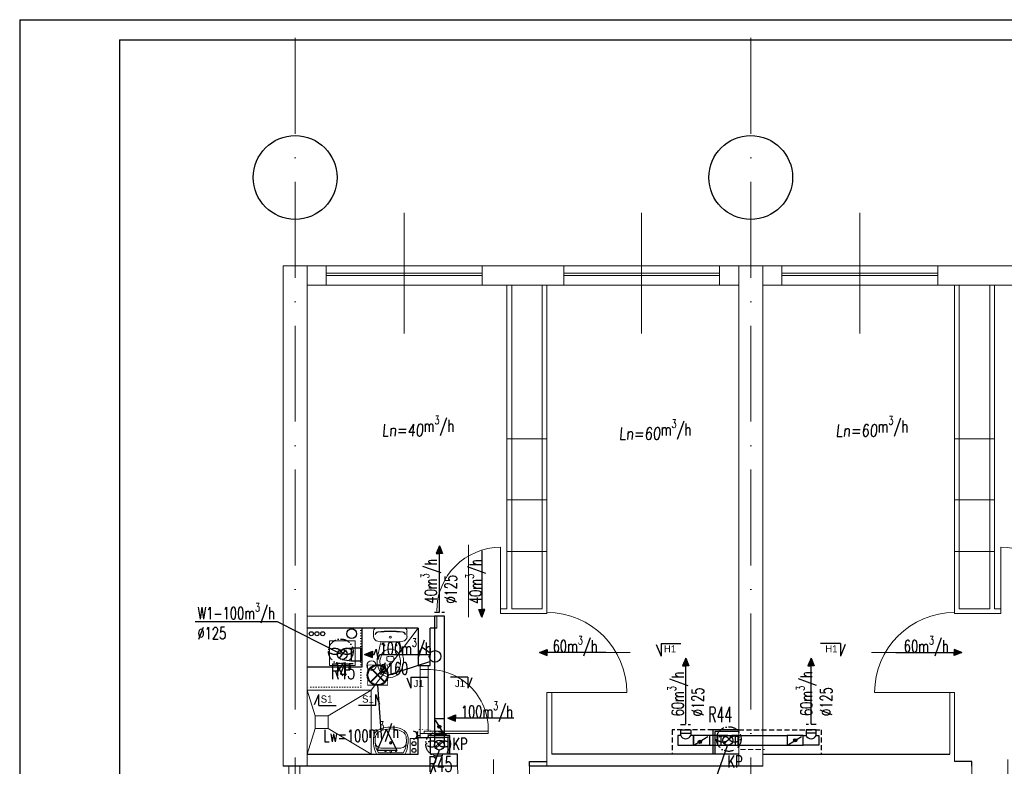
# Model space of a CAD drawing. Header units: millimetres. Extents: x -6513 to 30474, y -6915 to 65597.
# Tile 46 of 256: x -3151 to -1919, y 6551 to 7485. Entities that reach past the tile are written whole.
import ezdxf
from ezdxf.enums import TextEntityAlignment as Align

# ---------------------------------------------------------------- set-up
doc = ezdxf.new("R2010")
doc.units = ezdxf.units.MM
for name, pattern in [('ACAD_ISO03W100', [30, 12, -18]), ('ACAD_ISO10W100', [18, 12, -3, 0, -3]), ('DASHED', [19.05, 12.7, -6.35]), ('DOT', [6.35, 0, -6.35])]:
    doc.linetypes.add(name, pattern=pattern)
doc.layers.get('0').update_dxf_attribs({"color": 8})
for name, color, linetype in [('A200_General07', 8, 'Continuous'), ('A200_General08', 8, 'Continuous'), ('A270_text04', 8, 'Continuous'), ('A_obudowy', 8, 'Continuous'), ('DB_inst_pomocn', 8, 'Continuous'), ('DB_WM_nawiew-opis', 8, 'Continuous'), ('DB_WM_odnośniki opis', 8, 'Continuous')]:
    doc.layers.add(name, color=color, linetype=linetype)
for name, color, linetype, lineweight in [('A_cienka', 8, 'Continuous', 5), ('A_linia przekroj', 8, 'Continuous', 25), ('A_osie', 8, 'ACAD_ISO10W100', 5), ('A_przerywana', 8, 'ACAD_ISO03W100', 5), ('A_widok', 8, 'Continuous', 13), ('cieńkie', 8, 'Continuous', 9), ('DB-WM-nawiew-opis', 8, 'Continuous', 25), ('DB-WM-nawiew-opis-odnośnik', 8, 'Continuous', 30), ('DB-WM-wywiew-opis', 8, 'Continuous', 25), ('DB-WM-wywiew-opis-odnośnik', 8, 'Continuous', 30), ('DB_WM_nawiew', 8, 'Continuous', 30), ('DB_WM_wywiew', 8, 'Continuous', 30), ('DB_WM_ścianka nowa', 8, 'Continuous', 25), ('E_gniazda wtykowe', 1, 'Continuous', 30), ('E_oświetlenie', 1, 'Continuous', 30), ('E_technologia', 1, 'ACAD_ISO10W100', 30), ('noew ściany archwig', 8, 'Continuous', 9), ('R-TABELKA', 8, 'Continuous', 25), ('snitarne archwig nowe', 8, 'Continuous', 9), ('Stolarka ARCHWIG', 8, 'Continuous', 5), ('widokowe ARCHWIG', 8, 'Continuous', 5), ('wyburzenia', 8, 'DOT', 20), ('Ściany ARCHWIG', 8, 'Continuous', 30)]:
    doc.layers.add(name, color=color, linetype=linetype, lineweight=lineweight)
doc.styles.add('BRH', font='txt')
doc.styles.add('ROMANSS', font='romans.shx', dxfattribs={"width": 0.8, "oblique": 5})
doc.styles.add('SIMPLEXD', font='SIMPLEX.SHX', dxfattribs={"width": 0.6})
doc.styles.get("Standard").update_dxf_attribs({"font": 'txt.shx', "width": 0.9})

# ---------------------------------------------------------------- blocks, each defined once
blk = doc.blocks.new('drzwi schem')
at = {"color": 252}
blk.add_line((0, 0), (0, 1), dxfattribs=at)
at = {"color": 252, "ltscale": 10}
blk.add_line((0.5, -0.093), (0.5, 1.04), dxfattribs=at)
at = {"color": 252}
blk.add_arc((0, 0), 1, 0, 90, dxfattribs=at)
blk = doc.blocks.new('umywalka oli2')
at = {"layer": 'snitarne archwig nowe', "color": 252}
for p, q in [((0, 17.6), (0, 0)), ((2, 15.4), (2, 0)), ((20.9, 21.6), (13.7, 21.6)), ((0, 0), (0, -17.6)), ((2, 0), (2, -15.4)), ((7.9, 0), (7.9, 10.8)), ((7.9, -10.8), (7.9, 0)), ((13.7, -21.6), (20.9, -21.6))]:
    blk.add_line(p, q, dxfattribs=at)
for centre, radius in [((4.1, 0), 1.11), ((4.5, 6.6), 0.994), ((14.5, 0), 1.48), ((14.5, 0), 0.946), ((4.5, -6.6), 0.994)]:
    blk.add_circle(centre, radius, dxfattribs=at)
for centre, radius, start, end in [((15.6, -9.9), 31.5, 93.3155, 119.5931), ((14.2, -1.1), 20.5, 88.5847, 126.5008), ((15.3, 12), 7.48, 91.7023, 188.8292), ((17.3, -1.9), 21.5, 82.9063, 97.0937), ((20.4, 10.2), 9.2, 23.1986, 92.7468), ((20.2, 9.5), 12.2, 20.9395, 86.4287), ((-1.2, 0), 33.1, 360, 24.6987), ((-3.2, 0), 37.4, 360, 21.6896), ((-1.2, 0), 33.1, 335.3013, 0), ((-3.2, 0), 37.4, 338.3104, 0), ((15.3, -12), 7.48, 171.1708, 268.2977), ((15.6, 9.9), 31.5, 240.4069, 266.6845), ((14.2, 1.1), 20.5, 233.4992, 271.4153), ((17.3, 1.9), 21.5, 262.9063, 277.0937), ((20.4, -10.2), 9.2, 267.2532, 336.8014), ((20.2, -9.5), 12.2, 273.5713, 339.0605)]:
    blk.add_arc(centre, radius, start, end, dxfattribs=at)
blk = doc.blocks.new('klop oli 2')
at = {"layer": 'snitarne archwig nowe', "color": 252}
for p, q in [((0, 17.2), (0, 0)), ((3.8, 20.9), (10.5, 20.9)), ((0, -17.2), (0, 0)), ((3.8, 0), (3.8, 1)), ((3.8, 0), (3.8, -1)), ((38.9, 4.5), (37, 4.5)), ((38.9, -4.5), (37, -4.5)), ((3.8, -20.9), (10.5, -20.9))]:
    blk.add_line(p, q, dxfattribs=at)
for centre, radius in [((11.5, 0), 1.27), ((11.5, 0), 1.27), ((21.6, 7.5), 0.706), ((21.6, -7.5), 0.706)]:
    blk.add_circle(centre, radius, dxfattribs=at)
for centre, radius, start, end in [((3.8, 17.2), 3.76, 90, 180), ((144.9, 0), 141.2, 173.7281, 180), ((144.9, 0), 140.5, 173.6694, 180), ((8.4, 15), 3.76, 90, 173.7281), ((9, 15.1), 3.76, 100.2428, 173.7859), ((10.5, 14.9), 6.02, 6.7931, 90), ((-114.7, 0), 132.1, 0, 6.7931), ((80, -215.2), 235.3, 101.5744, 105.544), ((43.1, -10.6), 23.5, 101.6195, 117.4027), ((44.8, -39.8), 56.5, 94.3794, 102.2907), ((42.4, -7.4), 20.3, 60.8839, 101.6195), ((41.4, -8), 24.5, 51.2869, 92.3028), ((144.9, 0), 141.2, 180, 186.2719), ((144.9, 0), 140.5, 180, 186.3306), ((-114.7, 0), 132.1, 353.2069, 0), ((43.3, 0), 16.9, 173.7581, 180), ((43.3, 0), 16.9, 180, 186.2419), ((37.3, 0.7), 10.9, 117.4027, 173.7581), ((63.6, 0), 28.2, 173.3508, 180), ((63.6, 0), 28.2, 180, 186.6492), ((37, 3.1), 1.41, 90, 173.3508), ((38.9, 1.7), 2.82, 36.8699, 90), ((36.6, 0), 5.65, 0, 36.8699), ((36.6, 0), 5.65, 323.1301, 0), ((46.6, 0), 11.8, 0, 60.8839), ((46.6, 0), 11.8, 299.1161, 0), ((46.6, 0), 15.1, 0, 47.5638), ((46.6, 0), 15.1, 312.4362, 0), ((80, 215.2), 235.3, 254.456, 258.4256), ((37.3, -0.7), 10.9, 186.2419, 242.5973), ((43.1, 10.6), 23.5, 242.5973, 258.3805), ((37, -3.1), 1.41, 186.6492, 270), ((42.4, 7.4), 20.3, 258.3805, 299.1161), ((38.9, -1.7), 2.82, 270, 323.1301), ((41.4, 8), 24.5, 267.6972, 308.7131), ((3.8, -17.2), 3.76, 180, 270), ((8.4, -15), 3.76, 186.2719, 270), ((9, -15.1), 3.76, 186.2141, 259.7572), ((10.5, -14.9), 6.02, 270, 353.2069), ((44.8, 39.8), 56.5, 257.7093, 265.6206)]:
    blk.add_arc(centre, radius, start, end, dxfattribs=at)
blk = doc.blocks.new('A$C620C4C60')
at = {"layer": 'DB-WM-wywiew-opis-odnośnik'}
h = blk.add_hatch(color=256, dxfattribs=at)
h.paths.add_polyline_path([(0, 0), (9.8, 3.9), (9.8, 0)])
h.paths.add_polyline_path([(9.8, 0), (9.8, -3.9), (0, 0)])
at = {"layer": 'DB-WM-wywiew-opis-odnośnik', "flags": 128}
for points in [[(0, 0), (9.8, 3.9), (9.8, 0)], [(0, 0), (12.1, 0)], [(0, 0), (9.8, -3.9), (9.8, 0)], [(12.1, 0), (14.4, -6.5), (16.6, 6.4), (18.9, 0)], [(18.9, 0), (82.9, 0)]]:
    blk.add_lwpolyline(points, dxfattribs=at)
blk = doc.blocks.new('A$C2355049C')
at = {"layer": 'DB-WM-nawiew-opis-odnośnik'}
h = blk.add_hatch(color=256, dxfattribs=at)
h.paths.add_polyline_path([(0, -9.8), (3.9, -9.8), (0, 0)])
h.paths.add_polyline_path([(0, 0), (-3.9, -9.8), (0, -9.8)])
at = {"layer": 'DB-WM-nawiew-opis-odnośnik', "flags": 128}
for points in [[(0, 0), (-3.9, -9.8), (0, -9.8)], [(0, -82.9), (0, 0)], [(0, 0), (3.9, -9.8), (0, -9.8)]]:
    blk.add_lwpolyline(points, dxfattribs=at)
blk = doc.blocks.new('A$C21C24CF4')
at = {"layer": 'DB_WM_nawiew'}
h = blk.add_hatch(color=256, dxfattribs=at)
edge = h.paths.add_edge_path()
edge.add_arc((10, -6.2), 2, 0, 360)
for points in [[(20, 0), (0, 0), (0, -12.5), (20, -12.5)], [(1.8, -11.4), (17.9, -1.3)]]:
    blk.add_lwpolyline(points, dxfattribs=at)
blk.add_circle((10, -6.2), 2, dxfattribs=at)
blk = doc.blocks.new('Sect Mk right')
at = {"layer": 'A200_General07', "color": 1}
for p, q in [((0.29, 7.48), (3.92, 6.01)), ((0, 6.01), (0, -0.21)), ((0, 6.01), (3.92, 6.01))]:
    blk.add_line(p, q, dxfattribs=at)
at = {"layer": 'A270_text04', "color": 0, "style": 'BRH'}
blk.add_attdef('-', text='', height=4.51, dxfattribs=at).set_placement((1.77, 1.49), align=Align.MIDDLE)
blk = doc.blocks.new('raster')
at = {"layer": 'E_oświetlenie', "lineweight": 40}
for p, q in [((-21.2, 21.2), (21.2, -21.2)), ((21.2, 21.2), (-21.2, -21.2))]:
    blk.add_line(p, q, dxfattribs=at)
at = {"layer": 'E_oświetlenie', "const_width": 2}
blk.add_lwpolyline([(-30, -30), (30, -30), (30, 30), (-30, 30)], close=True, dxfattribs=at)
at = {"layer": 'E_oświetlenie', "lineweight": 40}
blk.add_circle((0, 0), 30, dxfattribs=at)
blk = doc.blocks.new('gw1')
at = {"layer": 'E_gniazda wtykowe'}
for p, q in [((99083.8, 55839.3), (99080.1, 55839.3)), ((99083.8, 55833.1), (99083.8, 55845.4))]:
    blk.add_line(p, q, dxfattribs=at)
blk.add_arc((99089.8, 55839), 6.04, 87.7958, 267.7958, dxfattribs=at)

msp = doc.modelspace()

# ---------------------------------------------------------------- hatches: boundary and pattern name
at = {"layer": 'DB_WM_nawiew'}
h = msp.add_hatch(color=256, dxfattribs=at)
edge = h.paths.add_edge_path()
edge.add_arc((-2300.052, 6581.219), 2, 0, 360)
h = msp.add_hatch(color=256, dxfattribs=at)
edge = h.paths.add_edge_path()
edge.add_arc((-2180.762, 6583.152), 2, 0, 360)

# ---------------------------------------------------------------- linework, layer by layer
at = {"layer": 'A_cienka', "ltscale": 10}
for p, q in [((-2669.946, 7092.253), (-2669.946, 7243.05)), ((-2372.946, 7092.253), (-2372.946, 7243.05)), ((-2099.946, 7092.253), (-2099.946, 7243.05))]:
    msp.add_line(p, q, dxfattribs=at)
at = {"layer": 'A_cienka'}
for p, q in [((-2791.446, 7176.652), (2345.554, 7176.652)), ((-2791.446, 7176.652), (4632.554, 7176.652)), ((-2572.446, 7167.652), (-2767.446, 7167.652)), ((-2572.446, 7164.652), (-2767.446, 7164.652)), ((-2470.446, 7167.652), (-2275.446, 7167.652)), ((-2470.446, 7164.652), (-2275.446, 7164.652)), ((-2002.446, 7167.652), (-2197.446, 7167.652)), ((-2002.446, 7164.652), (-2197.446, 7164.652)), ((-2791.446, 7152.652), (-2251.446, 7152.652)), ((-2221.446, 7152.652), (-1681.446, 7152.652)), ((-2491.446, 6960.247), (-2541.446, 6960.247)), ((-1981.446, 6960.247), (-1931.446, 6960.247)), ((-2491.446, 6884.166), (-2541.446, 6884.166)), ((-1981.446, 6884.166), (-1931.446, 6884.166)), ((-2491.446, 6819.356), (-2541.446, 6819.356)), ((-1981.446, 6819.356), (-1931.446, 6819.356)), ((-2814.544, 6550.652), (-2814.544, 6362.652)), ((-2800.544, 6550.652), (-2800.544, 6362.652))]:
    msp.add_line(p, q, dxfattribs=at)
at = {"layer": 'A_linia przekroj'}
for p, q in [((-2629.353, 6723.652), (-2637.446, 6723.652)), ((-2603.232, 6565.652), (-2637.446, 6565.652)), ((-2603.232, 6550.652), (-2603.232, 6565.652)), ((-2513.232, 6550.652), (-2513.232, 6556.652)), ((-2513.232, 6556.652), (-2491.446, 6556.652)), ((-2251.446, 6565.652), (-2485.446, 6565.652)), ((-2221.446, 6565.652), (-1987.446, 6565.652)), ((-1959.661, 6556.652), (-1981.446, 6556.652)), ((-1959.661, 6550.652), (-1959.661, 6556.652)), ((-2791.446, 6550.652), (-2821.446, 6550.652)), ((-2603.232, 6550.652), (-2791.446, 6550.652)), ((-2221.446, 6550.652), (-2513.232, 6550.652))]:
    msp.add_line(p, q, dxfattribs=at)
at = {"layer": 'A_obudowy', "linetype": 'DASHED', "ltscale": 0.5}
for p, q in [((-2283.946, 6596.219), (-2334.752, 6596.219)), ((-2334.752, 6596.219), (-2334.752, 6565.652)), ((-2251.446, 6596.219), (-2148.141, 6596.219)), ((-2148.141, 6596.219), (-2148.141, 6565.652))]:
    msp.add_line(p, q, dxfattribs=at)
at = {"layer": 'A_obudowy', "linetype": 'ByBlock'}
for p, q in [((-2251.446, 6596.219), (-2283.946, 6596.219)), ((-2283.946, 6596.219), (-2283.946, 6565.652)), ((-2251.446, 6594.219), (-2281.446, 6594.219)), ((-2281.446, 6594.219), (-2281.446, 6565.652)), ((-2612.784, 6589.152), (-2637.446, 6589.152)), ((-2614.784, 6586.652), (-2637.446, 6586.652)), ((-2614.784, 6565.652), (-2614.784, 6586.652)), ((-2612.784, 6565.652), (-2612.784, 6589.152))]:
    msp.add_line(p, q, dxfattribs=at)
at = {"layer": 'A_osie', "ltscale": 10}
for p, q in [((-2806.446, 5721.209), (-2806.446, 7473.268)), ((-2236.446, 5721.209), (-2236.446, 7473.268))]:
    msp.add_line(p, q, dxfattribs=at)
at = {"layer": 'A_przerywana', "linetype": 'DASHED', "ltscale": 0.5}
msp.add_line((-2249.367, 6571.515), (-2219.367, 6571.515), dxfattribs=at)
at = {"layer": 'A_widok', "ltscale": 5}
for p, q in [((-2821.446, 6550.652), (-2821.446, 7176.652)), ((-2821.446, 7176.652), (-2791.446, 7176.652)), ((-2791.446, 6550.652), (-2791.446, 7176.652)), ((-2251.446, 7176.652), (-2251.446, 6670.652)), ((-2251.446, 7176.652), (-2221.446, 7176.652)), ((-2221.446, 7176.652), (-2221.446, 6670.652)), ((-2541.446, 7152.652), (-2541.446, 6747.652)), ((-2535.446, 7152.652), (-2535.446, 6747.652)), ((-2497.446, 7152.652), (-2497.446, 6747.652)), ((-2491.446, 7152.652), (-2491.446, 6747.652)), ((-1981.446, 7152.652), (-1981.446, 6747.652)), ((-1975.446, 7152.652), (-1975.446, 6747.652)), ((-1937.446, 7152.652), (-1937.446, 6747.652)), ((-1931.446, 7152.652), (-1931.446, 6747.652)), ((-2251.446, 6550.652), (-2251.446, 6819.309)), ((-2221.446, 6550.652), (-2221.446, 6819.309)), ((-2629.353, 6738.652), (-2791.446, 6738.652)), ((-2629.353, 6738.652), (-2639.446, 6738.652)), ((-2629.353, 6723.652), (-2629.353, 6738.652)), ((-2541.446, 6747.652), (-2549.353, 6747.652)), ((-2549.353, 6741.652), (-2549.353, 6747.652)), ((-2491.446, 6741.652), (-2549.353, 6741.652)), ((-2497.446, 6747.652), (-2535.446, 6747.652)), ((-2491.446, 6741.652), (-2491.446, 6747.652)), ((-1981.446, 6741.652), (-1981.446, 6747.652)), ((-1981.446, 6741.652), (-1923.54, 6741.652)), ((-1975.446, 6747.652), (-1937.446, 6747.652)), ((-1931.446, 6747.652), (-1923.54, 6747.652)), ((-1923.54, 6747.652), (-1923.54, 6741.652)), ((-2491.446, 6550.652), (-2491.446, 6643.067)), ((-2491.446, 6643.067), (-2485.446, 6643.067)), ((-2485.446, 6565.652), (-2485.446, 6643.067)), ((-1987.446, 6565.652), (-1987.446, 6643.067)), ((-1987.446, 6643.067), (-1981.446, 6643.067)), ((-1981.446, 6556.652), (-1981.446, 6643.067))]:
    msp.add_line(p, q, dxfattribs=at)
for points in [[(-2791.446, 7152.652), (-2767.446, 7152.652), (-2767.446, 7176.652), (-2791.446, 7176.652)], [(-2572.446, 7176.652), (-2470.446, 7176.652), (-2470.446, 7152.652), (-2572.446, 7152.652)], [(-2251.446, 7152.652), (-2275.446, 7152.652), (-2275.446, 7176.652), (-2251.446, 7176.652)], [(-2221.446, 7152.652), (-2197.446, 7152.652), (-2197.446, 7176.652), (-2221.446, 7176.652)], [(-2002.446, 7176.652), (-1900.446, 7176.652), (-1900.446, 7152.652), (-2002.446, 7152.652)]]:
    msp.add_lwpolyline(points, close=True, dxfattribs=at)
at = {"layer": 'cieńkie'}
for p, q in [((-2763.446, 6707.652), (-2731.446, 6707.652)), ((-2763.446, 6676.652), (-2763.446, 6707.652)), ((-2760.946, 6707.652), (-2733.946, 6707.652)), ((-2731.446, 6707.652), (-2731.446, 6676.652)), ((-2731.446, 6676.652), (-2731.446, 6690.652)), ((-2763.446, 6676.652), (-2749.446, 6676.652)), ((-2731.446, 6676.652), (-2763.446, 6676.652)), ((-2754.446, 6676.652), (-2740.446, 6676.652))]:
    msp.add_line(p, q, dxfattribs=at)
msp.add_circle((-2710.82, 6676.719), 6, dxfattribs=at)
at = {"layer": 'DB-WM-nawiew-opis'}
for points in [[(-2750.802, 6500.874), (-2652.334, 6500.874), (-2625.25, 6571.981)], [(-2399.325, 6500.544), (-2292.258, 6500.544), (-2264.945, 6577.986)]]:
    msp.add_lwpolyline(points, dxfattribs=at)
at = {"layer": 'DB-WM-wywiew-opis'}
msp.add_lwpolyline([(-2931.415, 6731.978), (-2828.797, 6731.978), (-2747.446, 6690.652)], dxfattribs=at)
at = {"layer": 'DB_inst_pomocn'}
for centre, radius in [((-2786.207, 6716.589), 2.5), ((-2779.151, 6716.589), 2.5), ((-2771.98, 6716.589), 2.5), ((-2735.741, 6716.589), 6)]:
    msp.add_circle(centre, radius, dxfattribs=at)
at = {"layer": 'DB_WM_nawiew', "linetype": 'DASHED', "ltscale": 0.5}
for points in [[(-2632.284, 6743.652), (-2619.784, 6743.652)], [(-2324.341, 6603.152), (-2311.841, 6603.152)], [(-2154.662, 6603.152), (-2167.162, 6603.152)]]:
    msp.add_lwpolyline(points, dxfattribs=at)
at = {"layer": 'DB_WM_nawiew'}
for points in [[(-2619.784, 6590.288), (-2619.784, 6738.652), (-2632.284, 6738.652), (-2632.284, 6590.288)], [(-2632.284, 6610.288), (-2619.784, 6610.288)], [(-2324.073, 6592.152), (-2324.073, 6596.219), (-2311.573, 6596.219), (-2311.573, 6592.152)], [(-2324.073, 6589.402), (-2324.073, 6592.152), (-2311.573, 6592.152), (-2311.573, 6589.402)], [(-2154.662, 6592.152), (-2154.662, 6596.219), (-2167.162, 6596.219), (-2167.162, 6592.152)], [(-2154.662, 6589.402), (-2154.662, 6592.152), (-2167.162, 6592.152), (-2167.162, 6589.402)], [(-2632.284, 6590.288), (-2632.284, 6582.282)], [(-2619.784, 6582.282), (-2619.784, 6590.288), (-2632.284, 6590.288)], [(-2632.284, 6586.288), (-2632.284, 6577.288)], [(-2619.784, 6577.288), (-2619.784, 6586.288), (-2632.284, 6586.288)], [(-2630.662, 6573.088), (-2621.406, 6581.489)], [(-2327.673, 6576.902), (-2307.973, 6576.902), (-2307.973, 6589.402), (-2311.573, 6589.402)], [(-2324.073, 6589.402), (-2327.673, 6589.402), (-2327.673, 6576.902)], [(-2287.973, 6589.402), (-2307.973, 6589.402), (-2307.973, 6576.902), (-2287.973, 6576.902)], [(-2306.202, 6578.009), (-2290.081, 6588.084)], [(-2277.973, 6589.402), (-2287.973, 6589.402), (-2287.973, 6576.902), (-2277.973, 6576.902)], [(-2269.967, 6589.402), (-2277.973, 6589.402), (-2277.973, 6576.902)], [(-2264.973, 6589.402), (-2273.973, 6589.402), (-2273.973, 6576.902)], [(-2269.474, 6578.816), (-2260.472, 6587.487)], [(-2264.973, 6589.402), (-2255.973, 6589.402), (-2255.973, 6576.902)], [(-2259.979, 6576.902), (-2251.973, 6576.902), (-2251.973, 6589.402), (-2259.979, 6589.402)], [(-2251.973, 6589.402), (-2190.762, 6589.402)], [(-2170.762, 6589.402), (-2190.762, 6589.402), (-2190.762, 6576.902), (-2170.762, 6576.902)], [(-2188.991, 6578.009), (-2172.869, 6588.084)], [(-2151.062, 6576.902), (-2170.762, 6576.902), (-2170.762, 6589.402), (-2167.162, 6589.402)], [(-2154.662, 6589.402), (-2151.062, 6589.402), (-2151.062, 6576.902)], [(-2277.973, 6576.902), (-2269.967, 6576.902)], [(-2273.973, 6576.902), (-2255.973, 6576.902)], [(-2251.973, 6576.902), (-2190.762, 6576.902)]]:
    msp.add_lwpolyline(points, dxfattribs=at)
for centre in [(-2300.052, 6581.219), (-2180.762, 6583.152)]:
    msp.add_circle(centre, 2, dxfattribs=at)
for centre in [(-2317.823, 6591.632), (-2160.912, 6591.632)]:
    msp.add_arc(centre, 6.636, 199.636833, 340.363167, dxfattribs=at)
at = {"layer": 'DB_WM_odnośniki opis'}
for centre in [(-2806.446, 7287.418), (-2236.446, 7287.418)]:
    msp.add_circle(centre, 52.401, dxfattribs=at)
at = {"layer": 'DB_WM_wywiew'}
for points in [[(-2751.293, 6685.726), (-2743.6, 6695.577)], [(-2747.446, 6684.402), (-2735.946, 6682.652), (-2735.946, 6698.652), (-2747.446, 6696.902)], [(-2735.946, 6682.652), (-2724.423, 6682.652), (-2724.423, 6698.652), (-2735.946, 6698.652)]]:
    msp.add_lwpolyline(points, dxfattribs=at)
at = {"layer": 'DB_WM_wywiew', "linetype": 'DASHED', "ltscale": 0.5}
msp.add_lwpolyline([(-2724.446, 6698.652), (-2724.446, 6682.652)], dxfattribs=at)
at = {"layer": 'DB_WM_wywiew', "color": 1}
msp.add_circle((-2747.446, 6690.652), 6.25, dxfattribs=at)
at = {"layer": 'DB_WM_wywiew', "color": 240}
for centre in [(-2626.034, 6577.288), (-2264.973, 6583.152)]:
    msp.add_circle(centre, 6.25, dxfattribs=at)
at = {"layer": 'DB_WM_ścianka nowa'}
msp.add_lwpolyline([(-2722.946, 6723.652), (-2722.946, 6679.652), (-2722.946, 6674.652), (-2791.446, 6674.652)], dxfattribs=at)
at = {"layer": 'E_oświetlenie'}
for p, q in [((-2647.646, 6699.475), (-2652.347, 6692.698)), ((-2637.353, 6692.334), (-2647.646, 6699.475)), ((-2690.629, 6664.777), (-2638.109, 6681.989)), ((-2703.229, 6652.177), (-2698.361, 6583.901)), ((-2692.739, 6596.75), (-2703.982, 6571.053)), ((-2692.739, 6596.75), (-2679.199, 6570.697)), ((-2703.982, 6571.053), (-2679.199, 6570.697))]:
    msp.add_line(p, q, dxfattribs=at)
at = {"layer": 'E_oświetlenie', "const_width": 1.05}
msp.add_lwpolyline([(-2679.199, 6570.697), (-2692.739, 6596.75), (-2703.982, 6571.053)], close=True, dxfattribs=at)
at = {"layer": 'E_oświetlenie'}
msp.add_circle((-2631.395, 6688.201), 7.252, dxfattribs=at)
at = {"layer": 'E_technologia'}
for p, q in [((-2750.51, 6695.883), (-2748.106, 6693.104)), ((-2748.106, 6695.883), (-2750.51, 6693.104)), ((-2628.804, 6579.978), (-2626.399, 6577.199)), ((-2626.399, 6579.978), (-2628.804, 6577.199)), ((-2265.063, 6586.164), (-2262.659, 6583.385)), ((-2262.659, 6586.164), (-2265.063, 6583.385))]:
    msp.add_line(p, q, dxfattribs=at)
for centre in [(-2749.308, 6694.493), (-2627.601, 6578.589), (-2263.861, 6584.775)]:
    msp.add_circle(centre, 15.427, dxfattribs=at)
for centre, start_param, end_param in [((-2756.935, 6694.493), 3.54986568, 9.01650493), ((-2741.681, 6694.493), 0.40827303, 5.87491228), ((-2635.228, 6578.589), 3.54986568, 9.01650493), ((-2619.975, 6578.589), 0.40827303, 5.87491228), ((-2271.488, 6584.775), 3.54986568, 9.01650493), ((-2256.234, 6584.775), 0.40827303, 5.87491228)]:
    msp.add_ellipse(centre, major_axis=(-7, 0), ratio=0.5, start_param=start_param, end_param=end_param, dxfattribs=at)
at = {"layer": 'R-TABELKA'}
for p, q in [((-3151.084, 7484.806), (8312.828, 7484.806)), ((-3151.084, 7484.806), (-3151.084, 5434.723)), ((-3026.084, 7459.806), (8287.828, 7459.806)), ((-3026.084, 7459.806), (-3026.084, 5459.723))]:
    msp.add_line(p, q, dxfattribs=at)
at = {"layer": 'snitarne archwig nowe'}
for points in [[(-2711.29, 6645.808), (-2652.446, 6723.652)], [(-2711.29, 6565.652), (-2711.29, 6645.808), (-2791.446, 6645.808)], [(-2781.29, 6613.808), (-2791.29, 6645.808)], [(-2765.29, 6613.808), (-2711.29, 6645.808)], [(-2781.29, 6597.808), (-2791.29, 6565.808)], [(-2765.29, 6597.808), (-2711.29, 6565.808)]]:
    msp.add_lwpolyline(points, dxfattribs=at)
msp.add_lwpolyline([(-2781.29, 6597.808), (-2765.29, 6597.808), (-2765.29, 6613.808), (-2781.29, 6613.808)], close=True, dxfattribs=at)
at = {"layer": 'Stolarka ARCHWIG'}
for p, q in [((-2564.946, 6594.652), (-2644.946, 6594.652)), ((-2644.946, 6594.652), (-2644.946, 6591.652)), ((-2644.946, 6591.652), (-2564.946, 6591.652)), ((-2564.946, 6591.652), (-2564.946, 6594.652))]:
    msp.add_line(p, q, dxfattribs=at)
for points in [[(-2644.946, 6671.652), (-2639.946, 6671.652), (-2639.946, 6676.652), (-2649.946, 6676.652), (-2649.946, 6671.652), (-2642.446, 6671.652)], [(-2649.946, 6591.652), (-2649.946, 6671.652)], [(-2639.946, 6671.824), (-2639.946, 6594.652)], [(-2644.946, 6586.652), (-2639.946, 6586.652), (-2639.946, 6591.652), (-2649.946, 6591.652), (-2649.946, 6586.652), (-2642.446, 6586.652)]]:
    msp.add_lwpolyline(points, dxfattribs=at)
msp.add_arc((-2639.869, 6596.868), 74.955, 358.305166, 93.884215, dxfattribs=at)
at = {"layer": 'widokowe ARCHWIG'}
for p, q in [((-2652.446, 6585.652), (-2662.446, 6585.652)), ((-2662.446, 6585.652), (-2662.446, 6565.652)), ((-2652.446, 6565.652), (-2652.446, 6585.652)), ((-2662.446, 6565.652), (-2652.446, 6565.652))]:
    msp.add_line(p, q, dxfattribs=at)
at = {"layer": 'wyburzenia', "ltscale": 0.5}
for p, q in [((-2724.446, 6723.652), (-2724.446, 6649.652)), ((-2724.446, 6649.652), (-2791.446, 6649.652))]:
    msp.add_line(p, q, dxfattribs=at)
at = {"layer": 'wyburzenia', "ltscale": 0.2}
msp.add_lwpolyline([(-2652.446, 6596.652), (-2637.446, 6596.652), (-2637.446, 6586.652), (-2652.446, 6586.652)], close=True, dxfattribs=at)
at = {"layer": 'Ściany ARCHWIG'}
for p, q in [((-2724.446, 6723.652), (-2791.446, 6723.652)), ((-2652.446, 6723.652), (-2724.446, 6723.652)), ((-2652.446, 6723.652), (-2652.446, 6676.652)), ((-2637.446, 6676.652), (-2637.446, 6723.652)), ((-2652.446, 6676.652), (-2637.446, 6676.652)), ((-2652.446, 6586.652), (-2637.446, 6586.652)), ((-2652.446, 6565.652), (-2652.446, 6586.652)), ((-2652.446, 6586.652), (-2637.446, 6586.652)), ((-2637.446, 6586.652), (-2637.446, 6565.652)), ((-2791.446, 6565.652), (-2652.446, 6565.652))]:
    msp.add_line(p, q, dxfattribs=at)
for centre in [(-2657.783, 6578.999), (-2657.783, 6570.482)]:
    msp.add_circle(centre, 2.5, dxfattribs=at)

# ---------------------------------------------------------------- block references
at = {"layer": 'A200_General08'}
ref = msp.add_blockref('Sect Mk right', (-2324.632, 6704.237), dxfattribs=dict(at, xscale=-4, yscale=4, zscale=4, rotation=90))
ref.add_attrib('-', 'H1', dxfattribs={"layer": 'A270_text04', "color": 7, "height": 9, "style": 'BRH'}).set_placement((-2337.395, 6697.646), align=Align.MIDDLE)
ref = msp.add_blockref('Sect Mk right', (-2148.261, 6704.237), dxfattribs=dict(at, xscale=4, yscale=4, zscale=4, rotation=270))
ref.add_attrib('-', 'H1', dxfattribs={"layer": 'A270_text04', "color": 7, "height": 9, "style": 'BRH'}).set_placement((-2135.498, 6697.646), align=Align.MIDDLE)
ref = msp.add_blockref('Sect Mk right', (-2640.692, 6662.218), dxfattribs=dict(at, xscale=-3.5, yscale=3.5, zscale=3.5, rotation=90))
ref.add_attrib('-', 'J1', dxfattribs={"layer": 'A270_text04', "color": 7, "height": 9, "style": 'BRH'}).set_placement((-2651.906, 6654.198), align=Align.MIDDLE)
ref = msp.add_blockref('Sect Mk right', (-2611.375, 6662.218), dxfattribs=dict(at, xscale=3.5, yscale=3.5, zscale=3.5, rotation=270))
ref.add_attrib('-', 'J1', dxfattribs={"layer": 'A270_text04', "color": 7, "height": 9, "style": 'BRH'}).set_placement((-2600.162, 6654.198), align=Align.MIDDLE)
ref = msp.add_blockref('Sect Mk right', (-2755.894, 6626.795), dxfattribs=dict(at, xscale=3.5, yscale=3.5, zscale=3.5, rotation=90.00000000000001))
ref.add_attrib('-', 'S1', dxfattribs={"layer": 'A270_text04', "color": 7, "height": 9, "style": 'BRH'}).set_placement((-2767.108, 6634.815), align=Align.MIDDLE)
ref = msp.add_blockref('Sect Mk right', (-2726.577, 6626.795), dxfattribs=dict(at, xscale=-3.5, yscale=3.5, zscale=3.5, rotation=270))
ref.add_attrib('-', 'S1', dxfattribs={"layer": 'A270_text04', "color": 7, "height": 9, "style": 'BRH'}).set_placement((-2715.363, 6634.815), align=Align.MIDDLE)
at = {"layer": 'A_cienka', "yscale": 80, "zscale": 80}
for p, xscale in [((-2549.353, 6744.652), -80), ((-1923.54, 6744.652), 80)]:
    msp.add_blockref('drzwi schem', p, dxfattribs=dict(at, xscale=xscale))
at = {"layer": 'A_cienka', "yscale": 100, "zscale": 100}
for p, xscale, rotation in [((-2491.446, 6643.067), -100, 270), ((-1981.446, 6643.067), 100, 90)]:
    msp.add_blockref('drzwi schem', p, dxfattribs=dict(at, xscale=xscale, rotation=rotation))
at = {"layer": 'A_widok', "ltscale": 5, "yscale": 90, "zscale": 90, "rotation": 180}
for p, xscale in [((-2513.232, 6550.652), 90), ((-1959.661, 6550.652), -90)]:
    msp.add_blockref('drzwi schem', p, dxfattribs=dict(at, xscale=xscale))
at = {"layer": 'DB_WM_nawiew', "xscale": -1}
for p in [(-2626.034, 6826.587), (-2317.823, 6686.087)]:
    msp.add_blockref('A$C2355049C', p, dxfattribs=at)
at = {"layer": 'DB_WM_nawiew'}
for name, p, rotation in [('A$C2355049C', (-2572.847, 6737.229), 180), ('A$C2355049C', (-2500.725, 6693.067), 90), ('A$C21C24CF4', (-2632.284, 6590.288), 90), ('A$C2355049C', (-2615.604, 6611.059), 90)]:
    msp.add_blockref(name, p, dxfattribs=dict(at, rotation=rotation))
at = {"layer": 'DB_WM_nawiew', "xscale": -1, "rotation": 270}
msp.add_blockref('A$C2355049C', (-1972.168, 6693.067), dxfattribs=at)
at = {"layer": 'DB_WM_nawiew'}
msp.add_blockref('A$C2355049C', (-2160.914, 6686.087), dxfattribs=at)
at = {"layer": 'DB_WM_wywiew', "xscale": -1, "rotation": 180}
msp.add_blockref('A$C620C4C60', (-2719.47, 6690.652), dxfattribs=at)
at = {"layer": 'E_oświetlenie', "lineweight": 40, "xscale": 0.4199999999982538, "yscale": 0.4200000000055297, "zscale": 0.4199999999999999, "rotation": 180}
msp.add_blockref('raster', (-2703.229, 6664.777), dxfattribs=at)
at = {"layer": 'E_oświetlenie', "xscale": 0.7875000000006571, "yscale": 0.7875000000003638, "zscale": 0.7874999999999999, "rotation": 178.7624398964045}
msp.add_blockref('gw1', (76306.206, 48867.302), dxfattribs=at)
at = {"layer": 'noew ściany archwig', "xscale": -1, "rotation": 270}
msp.add_blockref('umywalka oli2', (-2686.803, 6565.505), dxfattribs=at)
at = {"layer": 'snitarne archwig nowe', "xscale": -1, "rotation": 90}
msp.add_blockref('klop oli 2', (-2687.397, 6723.652), dxfattribs=at)

# ---------------------------------------------------------------- texts
at = {"layer": 'DB-WM-nawiew-opis', "char_height": 15, "width": 37.14159, "attachment_point": 1, "rotation": 90}
for s, insert in [('\\A1;{\\Fsimplex|c238;\\W0.7;40m\\H0.7x;\\S3^ ;\\H1.4286x;/h\\P%%C125}', (-2649.342, 6754.284)), ('\\A1;{\\Fsimplex|c238;\\W0.7;40m\\H0.7x;\\S3^ ;\\H1.4286x;/h}', (-2593.379, 6753.724)), ('\\A1;{\\Fsimplex|c238;\\W0.7;60m\\H0.7x;\\S3^ ;\\H1.4286x;/h\\P%%C125}', (-2340.404, 6613.185)), ('\\A1;{\\Fsimplex|c238;\\W0.7;60m\\H0.7x;\\S3^ ;\\H1.4286x;/h\\P%%C125}', (-2179.454, 6613.627))]:
    msp.add_mtext(s, dxfattribs=dict(at, insert=insert))
at = {"layer": 'DB-WM-nawiew-opis', "char_height": 15, "width": 37.14159}
for s, insert, attachment_point in [('\\A1;{\\Fsimplex|c238;\\W0.7;60m\\H0.7x;\\S3^ ;\\H1.4286x;/h}', (-2484.23, 6713.599), 1), ('\\A1;{\\Fsimplex|c238;\\W0.7;60m\\H0.7x;\\S3^ ;\\H1.4286x;/h}', (-1988.663, 6713.599), 3), ('\\A1;{\\Fsimplex|c238;\\W0.7;100m\\H0.7x;\\S3^ ;\\H1.4286x;/h}', (-2599.109, 6631.59), 1)]:
    msp.add_mtext(s, dxfattribs=dict(at, insert=insert, attachment_point=attachment_point))
at = {"layer": 'DB-WM-wywiew-opis', "char_height": 15, "width": 37.14159, "attachment_point": 1}
for s, insert in [('\\A1;{\\Fsimplex|c238;\\W0.7;W1-100m\\H0.7x;\\S3^ ;\\H1.4286x;/h\\P%%C125}', (-2928.615, 6754.751)), ('\\A1;{\\Fsimplex|c238;\\W0.7;100m\\H0.7x;\\S3^ ;\\H1.4286x;/h\\P%%C160}', (-2700.843, 6710.629)), ('{\\Fsimplex|c238;\\W0.7;Lw=100\\A1;m\\H0.7x;\\S3^ ;\\H1.4286x;/h}', (-2770.903, 6606.509))]:
    msp.add_mtext(s, dxfattribs=dict(at, insert=insert))
at = {"layer": 'DB-WM-wywiew-opis', "color": 1, "char_height": 15, "width": 37.14159, "attachment_point": 1}
for insert in [(-2755.221, 6678.906), (-2609.626, 6586.18), (-2265.503, 6563.984)]:
    msp.add_mtext('{\\Fsimplex|c238;\\W0.7;KP}', dxfattribs=dict(at, insert=insert))
at = {"layer": 'DB_WM_nawiew-opis', "char_height": 15, "width": 191.2715, "attachment_point": 1, "style": 'ROMANSS'}
for s, insert in [('{\\Fsimplex|c238;Ln=40\\A1;\\Q0;\\W0.7;m\\H0.7x;\\S3^ ;\\H1.4286x;/h}', (-2698.145, 6989.087)), ('{\\Fsimplex|c238;Ln=60\\A1;\\Q0;\\W0.7;m\\H0.7x;\\S3^ ;\\H1.4286x;/h}', (-2130.152, 6988.562)), ('{\\Fsimplex|c238;Ln=60\\A1;\\Q0;\\W0.7;m\\H0.7x;\\S3^ ;\\H1.4286x;/h}', (-2401.507, 6984.597))]:
    msp.add_mtext(s, dxfattribs=dict(at, insert=insert))
at = {"layer": 'E_technologia', "style": 'SIMPLEXD', "width": 0.6}
for s, p in [('R45', (-2761.505, 6659.57)), ('R44', (-2289.616, 6605.922)), ('R45', (-2639.798, 6543.665))]:
    msp.add_text(s, height=19.2, dxfattribs=at).set_placement(p)

doc.saveas('drawing.dxf')
